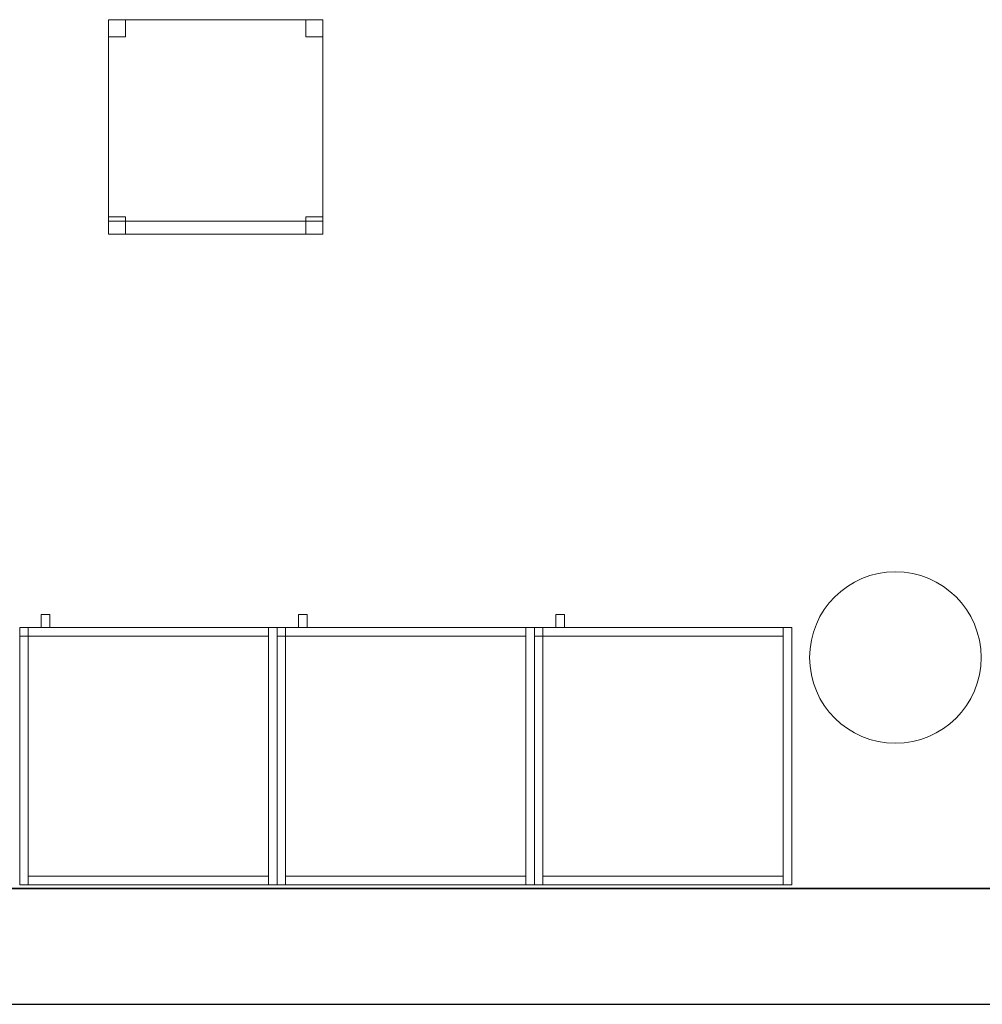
# Model space of a CAD drawing. Header units: metres. Extents: x 397.7 to 427.5, y 12.7 to 28.4.
# Tile 3 of 130: x 403.8 to 406, y 12.8 to 15.1. Entities that reach past the tile are written whole.
import ezdxf

# ---------------------------------------------------------------- set-up
doc = ezdxf.new("R2010")
doc.units = ezdxf.units.M
doc.layers.add('01_SUELOS', color=7, linetype='Continuous', lineweight=25, true_color=0x007f00)
for name, color, linetype, lineweight in [('02_MOBILIARIO', 7, 'Continuous', 18), ('A-COLS-____-MCUT', 7, 'Continuous', 18), ('A-COLS-____-OTLN', 7, 'Continuous', 18), ('A-DETL-____-MBND', 7, 'Continuous', 18), ('A-WALL-____-MCUT', 7, 'Continuous', 25), ('A-WALL-____-OTLN', 7, 'Continuous', 25), ('Mobiliario', 7, 'Continuous', 18)]:
    doc.layers.add(name, color=color, linetype=linetype, lineweight=lineweight)

# ---------------------------------------------------------------- blocks, each defined once
blk = doc.blocks.new('Family - Cadira d_Oficina_P4-153838-07_CLI_AIRE_P4')
at = {"layer": 'A-DETL-____-MBND', "color": 253, "true_color": 0xaaaaaa}
for p, q in [((0, 0.46), (0, 0.5)), ((0, 0.5), (0.04, 0.5)), ((0.04, 0.5), (0, 0.5)), ((0, 0.5), (0, 0.46)), ((0, 0.5), (0.5, 0.5)), ((0, 0), (0, 0.5)), ((0.5, 0.5), (0, 0.5)), ((0, 0.5), (0, 0)), ((0.04, 0.5), (0.04, 0.46)), ((0.04, 0.46), (0.04, 0.5)), ((0.46, 0.46), (0.46, 0.5)), ((0.46, 0.5), (0.5, 0.5)), ((0.5, 0.5), (0.46, 0.5)), ((0.46, 0.5), (0.46, 0.46)), ((0.5, 0.5), (0.5, 0.46)), ((0.5, 0.46), (0.5, 0.5)), ((0.5, 0.5), (0.5, 0)), ((0.5, 0), (0.5, 0.5)), ((0.04, 0.46), (0, 0.46)), ((0, 0.46), (0.04, 0.46)), ((0.5, 0.46), (0.46, 0.46)), ((0.46, 0.46), (0.5, 0.46)), ((0, 0), (0, 0.04)), ((0, 0.04), (0.04, 0.04)), ((0.04, 0.04), (0, 0.04)), ((0, 0.04), (0, 0)), ((0, 0), (0, 0.03)), ((0, 0.03), (0.5, 0.03)), ((0.5, 0.03), (0, 0.03)), ((0, 0.03), (0, 0)), ((0.04, 0.04), (0.04, 0)), ((0.04, 0), (0.04, 0.04)), ((0.46, 0), (0.46, 0.04)), ((0.46, 0.04), (0.5, 0.04)), ((0.5, 0.04), (0.46, 0.04)), ((0.46, 0.04), (0.46, 0)), ((0.5, 0.04), (0.5, 0)), ((0.5, 0), (0.5, 0.04)), ((0.5, 0.03), (0.5, 0)), ((0.5, 0), (0.5, 0.03)), ((0.5, 0), (0, 0)), ((0.04, 0), (0, 0)), ((0, 0), (0.04, 0)), ((0, 0), (0.5, 0)), ((0.5, 0), (0.46, 0)), ((0, 0), (0.5, 0)), ((0.5, 0), (0, 0)), ((0.46, 0), (0.5, 0))]:
    blk.add_line(p, q, dxfattribs=at)
blk = doc.blocks.new('Family - Armai 60x60x60_P4-153860-07_CLI_AIRE_P4')
at = {"layer": 'A-DETL-____-MBND', "color": 253, "true_color": 0xaaaaaa}
for p, q in [((0.05, 0.6), (0.05, 0.63)), ((0.05, 0.63), (0.07, 0.63)), ((0.05, 0.6), (0.05, 0.63)), ((0.07, 0.63), (0.05, 0.63)), ((0.07, 0.63), (0.07, 0.6)), ((0.07, 0.6), (0.07, 0.63)), ((0, 0.6), (0.6, 0.6)), ((0.6, 0.6), (0, 0.6)), ((0, 0), (0, 0.6)), ((0, 0.6), (0, 0)), ((0, 0.6), (0.02, 0.6)), ((0.02, 0.6), (0, 0.6)), ((0, 0), (0, 0.6)), ((0, 0.6), (0, 0)), ((0, 0.58), (0, 0.6)), ((0, 0.6), (0, 0.58)), ((0, 0.6), (0.02, 0.6)), ((0.02, 0.6), (0, 0.6)), ((0, 0.6), (0.6, 0.6)), ((0.6, 0.6), (0, 0.6)), ((0, 0), (0, 0.6)), ((0, 0.6), (0, 0)), ((0.02, 0.58), (0.02, 0.6)), ((0.02, 0.6), (0.58, 0.6)), ((0.02, 0.58), (0.02, 0.6)), ((0.58, 0.6), (0.02, 0.6)), ((0.02, 0.6), (0.02, 0)), ((0.02, 0), (0.02, 0.6)), ((0.02, 0.6), (0.02, 0.58)), ((0.02, 0.6), (0.02, 0.58)), ((0.07, 0.6), (0.05, 0.6)), ((0.05, 0.6), (0.07, 0.6)), ((0.58, 0.6), (0.6, 0.6)), ((0.6, 0.6), (0.58, 0.6)), ((0.58, 0), (0.58, 0.6)), ((0.58, 0.6), (0.58, 0)), ((0.58, 0.6), (0.58, 0.58)), ((0.58, 0.58), (0.58, 0.6)), ((0.6, 0.6), (0.6, 0)), ((0.6, 0), (0.6, 0.6)), ((0.6, 0.6), (0.6, 0)), ((0.6, 0), (0.6, 0.6)), ((0.6, 0.6), (0.6, 0)), ((0.6, 0), (0.6, 0.6)), ((0.02, 0.58), (0, 0.58)), ((0, 0.58), (0.02, 0.58)), ((0.58, 0.58), (0.02, 0.58)), ((0.02, 0.58), (0.58, 0.58)), ((0.6, 0), (0, 0)), ((0, 0), (0.6, 0)), ((0.02, 0), (0, 0)), ((0.02, 0), (0, 0)), ((0.6, 0), (0, 0)), ((0, 0), (0.6, 0)), ((0.02, 0), (0.02, 0.02)), ((0.02, 0.02), (0.58, 0.02)), ((0.02, 0), (0.02, 0.02)), ((0.58, 0.02), (0.02, 0.02)), ((0.58, 0), (0.02, 0)), ((0.02, 0), (0.58, 0)), ((0.58, 0.02), (0.58, 0)), ((0.58, 0), (0.58, 0.02)), ((0.6, 0), (0.58, 0)), ((0.6, 0), (0.58, 0))]:
    blk.add_line(p, q, dxfattribs=at)
blk = doc.blocks.new('Family - Armai 60x60x60_P4-153882-07_CLI_AIRE_P4')
at = {"layer": '02_MOBILIARIO', "color": 253, "true_color": 0xaaaaaa}
for p, q in [((0, 0.6), (0.6, 0.6)), ((0.6, 0.6), (0, 0.6)), ((0, 0), (0, 0.6)), ((0, 0.6), (0, 0)), ((0.02, 0.6), (0, 0.6)), ((0, 0), (0, 0.6)), ((0, 0.6), (0, 0.58)), ((0, 0.6), (0.02, 0.6)), ((0.02, 0.6), (0.02, 0)), ((0.02, 0.6), (0.02, 0.58)), ((0.02, 0.58), (0.02, 0.6)), ((0.02, 0.6), (0.58, 0.6)), ((0.58, 0.58), (0.58, 0.6)), ((0.6, 0.6), (0.58, 0.6)), ((0.58, 0), (0.58, 0.6)), ((0.6, 0.6), (0.6, 0)), ((0.6, 0), (0.6, 0.6)), ((0.6, 0.6), (0.6, 0)), ((0.02, 0.58), (0, 0.58)), ((0.58, 0.58), (0.02, 0.58)), ((0.6, 0), (0, 0)), ((0, 0), (0.6, 0)), ((0.02, 0), (0, 0)), ((0.02, 0), (0.02, 0.02)), ((0.02, 0.02), (0.58, 0.02)), ((0.58, 0), (0.02, 0)), ((0.58, 0), (0.58, 0.02)), ((0.6, 0), (0.58, 0))]:
    blk.add_line(p, q, dxfattribs=at)
at = {"layer": 'Mobiliario', "color": 253, "true_color": 0xaaaaaa}
for p, q in [((0.02, 0.6), (0, 0.6)), ((0, 0.6), (0, 0)), ((0, 0.6), (0, 0.58)), ((0.02, 0.6), (0, 0.6)), ((0.02, 0), (0.02, 0.6)), ((0.02, 0.58), (0.02, 0.6)), ((0.58, 0.6), (0.02, 0.6)), ((0.02, 0.6), (0.02, 0.58)), ((0.58, 0.58), (0.58, 0.6)), ((0.6, 0.6), (0.58, 0.6)), ((0.58, 0.6), (0.58, 0)), ((0.6, 0), (0.6, 0.6)), ((0, 0.58), (0.02, 0.58)), ((0.02, 0.58), (0.58, 0.58)), ((0, 0), (0.02, 0)), ((0.58, 0.02), (0.02, 0.02)), ((0.02, 0.02), (0.02, 0)), ((0.02, 0), (0.58, 0)), ((0.58, 0), (0.58, 0.02)), ((0.58, 0), (0.6, 0))]:
    blk.add_line(p, q, dxfattribs=at)
blk = doc.blocks.new('Family - Armai 60x60x60_P4-154049-07_CLI_AIRE_P4')
at = {"layer": '02_MOBILIARIO', "color": 253, "true_color": 0xaaaaaa}
for p, q in [((0, 0.6), (0, 0.58)), ((0, 0.6), (0.02, 0.6)), ((0.02, 0.6), (0, 0.6)), ((0, 0), (0, 0.6)), ((0, 0.6), (0.6, 0.6)), ((0.6, 0.6), (0, 0.6)), ((0, 0), (0, 0.6)), ((0, 0.6), (0, 0)), ((0.02, 0.58), (0.02, 0.6)), ((0.02, 0.6), (0.58, 0.6)), ((0.02, 0.6), (0.02, 0.58)), ((0.02, 0.6), (0.02, 0)), ((0.6, 0.6), (0.58, 0.6)), ((0.58, 0), (0.58, 0.6)), ((0.58, 0.58), (0.58, 0.6)), ((0.6, 0.6), (0.6, 0)), ((0.6, 0.6), (0.6, 0)), ((0.6, 0), (0.6, 0.6)), ((0.02, 0.58), (0, 0.58)), ((0.58, 0.58), (0.02, 0.58)), ((0.02, 0), (0, 0)), ((0.6, 0), (0, 0)), ((0, 0), (0.6, 0)), ((0.02, 0), (0.02, 0.02)), ((0.02, 0.02), (0.58, 0.02)), ((0.58, 0), (0.02, 0)), ((0.58, 0), (0.58, 0.02)), ((0.6, 0), (0.58, 0))]:
    blk.add_line(p, q, dxfattribs=at)
at = {"layer": 'Mobiliario', "color": 253, "true_color": 0xaaaaaa}
for p, q in [((0, 0.6), (0, 0.58)), ((0.02, 0.6), (0, 0.6)), ((0.02, 0.6), (0, 0.6)), ((0, 0.6), (0, 0)), ((0.58, 0.6), (0.02, 0.6)), ((0.02, 0.6), (0.02, 0.58)), ((0.02, 0.58), (0.02, 0.6)), ((0.02, 0), (0.02, 0.6)), ((0.6, 0.6), (0.58, 0.6)), ((0.58, 0.6), (0.58, 0)), ((0.58, 0.58), (0.58, 0.6)), ((0.6, 0), (0.6, 0.6)), ((0, 0.58), (0.02, 0.58)), ((0.02, 0.58), (0.58, 0.58)), ((0, 0), (0.02, 0)), ((0.58, 0.02), (0.02, 0.02)), ((0.02, 0.02), (0.02, 0)), ((0.02, 0), (0.58, 0)), ((0.58, 0), (0.58, 0.02)), ((0.58, 0), (0.6, 0))]:
    blk.add_line(p, q, dxfattribs=at)
blk = doc.blocks.new('Family - Armai 60x60x60_P4-154076-07_CLI_AIRE_P4')
at = {"layer": 'A-DETL-____-MBND', "color": 253, "true_color": 0xaaaaaa}
for p, q in [((0.05, 0.6), (0.05, 0.63)), ((0.05, 0.63), (0.07, 0.63)), ((0.05, 0.6), (0.05, 0.63)), ((0.07, 0.63), (0.05, 0.63)), ((0.07, 0.63), (0.07, 0.6)), ((0.07, 0.6), (0.07, 0.63)), ((0, 0.6), (0.02, 0.6)), ((0.02, 0.6), (0, 0.6)), ((0, 0), (0, 0.6)), ((0, 0.6), (0, 0)), ((0, 0.58), (0, 0.6)), ((0, 0.6), (0, 0.58)), ((0, 0.6), (0.02, 0.6)), ((0.02, 0.6), (0, 0.6)), ((0, 0.6), (0.6, 0.6)), ((0.6, 0.6), (0, 0.6)), ((0, 0), (0, 0.6)), ((0, 0.6), (0, 0)), ((0, 0.6), (0.6, 0.6)), ((0.6, 0.6), (0, 0.6)), ((0, 0), (0, 0.6)), ((0, 0.6), (0, 0)), ((0.02, 0.6), (0.02, 0)), ((0.02, 0), (0.02, 0.6)), ((0.02, 0.6), (0.02, 0.58)), ((0.02, 0.6), (0.02, 0.58)), ((0.02, 0.58), (0.02, 0.6)), ((0.02, 0.6), (0.58, 0.6)), ((0.02, 0.58), (0.02, 0.6)), ((0.58, 0.6), (0.02, 0.6)), ((0.07, 0.6), (0.05, 0.6)), ((0.05, 0.6), (0.07, 0.6)), ((0.58, 0.6), (0.58, 0.58)), ((0.58, 0.58), (0.58, 0.6)), ((0.58, 0.6), (0.6, 0.6)), ((0.6, 0.6), (0.58, 0.6)), ((0.58, 0), (0.58, 0.6)), ((0.58, 0.6), (0.58, 0)), ((0.6, 0.6), (0.6, 0)), ((0.6, 0), (0.6, 0.6)), ((0.6, 0.6), (0.6, 0)), ((0.6, 0), (0.6, 0.6)), ((0.6, 0.6), (0.6, 0)), ((0.6, 0), (0.6, 0.6)), ((0.02, 0.58), (0, 0.58)), ((0, 0.58), (0.02, 0.58)), ((0.58, 0.58), (0.02, 0.58)), ((0.02, 0.58), (0.58, 0.58)), ((0.02, 0), (0, 0)), ((0.02, 0), (0, 0)), ((0.6, 0), (0, 0)), ((0, 0), (0.6, 0)), ((0.6, 0), (0, 0)), ((0, 0), (0.6, 0)), ((0.02, 0), (0.02, 0.02)), ((0.02, 0.02), (0.58, 0.02)), ((0.02, 0), (0.02, 0.02)), ((0.58, 0.02), (0.02, 0.02)), ((0.58, 0), (0.02, 0)), ((0.02, 0), (0.58, 0)), ((0.58, 0.02), (0.58, 0)), ((0.58, 0), (0.58, 0.02)), ((0.6, 0), (0.58, 0)), ((0.6, 0), (0.58, 0))]:
    blk.add_line(p, q, dxfattribs=at)
blk = doc.blocks.new('Family - Armai 60x60x60_P4-154172-07_CLI_AIRE_P4')
at = {"layer": 'A-DETL-____-MBND', "color": 253, "true_color": 0xaaaaaa}
for p, q in [((0.05, 0.6), (0.05, 0.63)), ((0.05, 0.63), (0.07, 0.63)), ((0.05, 0.6), (0.05, 0.63)), ((0.07, 0.63), (0.05, 0.63)), ((0.07, 0.63), (0.07, 0.6)), ((0.07, 0.6), (0.07, 0.63)), ((0, 0.58), (0, 0.6)), ((0, 0.6), (0, 0.58)), ((0, 0.6), (0.02, 0.6)), ((0.02, 0.6), (0, 0.6)), ((0, 0.6), (0.6, 0.6)), ((0.6, 0.6), (0, 0.6)), ((0, 0), (0, 0.6)), ((0, 0.6), (0, 0)), ((0, 0.6), (0.02, 0.6)), ((0.02, 0.6), (0, 0.6)), ((0, 0), (0, 0.6)), ((0, 0.6), (0, 0)), ((0, 0.6), (0.6, 0.6)), ((0.6, 0.6), (0, 0.6)), ((0, 0), (0, 0.6)), ((0, 0.6), (0, 0)), ((0.02, 0.58), (0.02, 0.6)), ((0.02, 0.6), (0.58, 0.6)), ((0.02, 0.58), (0.02, 0.6)), ((0.58, 0.6), (0.02, 0.6)), ((0.02, 0.6), (0.02, 0.58)), ((0.02, 0.6), (0.02, 0.58)), ((0.02, 0.6), (0.02, 0)), ((0.02, 0), (0.02, 0.6)), ((0.07, 0.6), (0.05, 0.6)), ((0.05, 0.6), (0.07, 0.6)), ((0.58, 0.6), (0.58, 0.58)), ((0.58, 0.58), (0.58, 0.6)), ((0.58, 0.6), (0.6, 0.6)), ((0.6, 0.6), (0.58, 0.6)), ((0.58, 0), (0.58, 0.6)), ((0.58, 0.6), (0.58, 0)), ((0.6, 0.6), (0.6, 0)), ((0.6, 0), (0.6, 0.6)), ((0.6, 0.6), (0.6, 0)), ((0.6, 0), (0.6, 0.6)), ((0.6, 0.6), (0.6, 0)), ((0.6, 0), (0.6, 0.6)), ((0.02, 0.58), (0, 0.58)), ((0, 0.58), (0.02, 0.58)), ((0.58, 0.58), (0.02, 0.58)), ((0.02, 0.58), (0.58, 0.58)), ((0.6, 0), (0, 0)), ((0, 0), (0.6, 0)), ((0.02, 0), (0, 0)), ((0.02, 0), (0, 0)), ((0.6, 0), (0, 0)), ((0, 0), (0.6, 0)), ((0.02, 0), (0.02, 0.02)), ((0.02, 0.02), (0.58, 0.02)), ((0.02, 0), (0.02, 0.02)), ((0.58, 0.02), (0.02, 0.02)), ((0.58, 0), (0.02, 0)), ((0.02, 0), (0.58, 0)), ((0.58, 0.02), (0.58, 0)), ((0.58, 0), (0.58, 0.02)), ((0.6, 0), (0.58, 0)), ((0.6, 0), (0.58, 0))]:
    blk.add_line(p, q, dxfattribs=at)
blk = doc.blocks.new('Family - Mur P4-154190-07_CLI_AIRE_P4')
at = {"layer": 'A-WALL-____-MCUT', "color": 253, "true_color": 0xaaaaaa}
for p, q in [((25.4717, 0.27), (0.0535, 0.27)), ((0, 0), (25.4157, 0))]:
    blk.add_line(p, q, dxfattribs=at)
at = {"layer": 'A-WALL-____-OTLN', "color": 253, "true_color": 0xaaaaaa}
for p, q in [((25.4717, 0.27), (0.0535, 0.27)), ((0, 0), (25.4157, 0))]:
    blk.add_line(p, q, dxfattribs=at)
at = {"layer": 'A-WALL-____-OTLN', "color": 253, "lineweight": 18, "true_color": 0xaaaaaa}
blk.add_line((0, 0), (25.4157, 0), dxfattribs=at)
blk = doc.blocks.new('Family - Pilar P4-154194-07_CLI_AIRE_P4')
at = {"layer": 'A-COLS-____-MCUT', "color": 253, "true_color": 0xaaaaaa}
for start, end in [(360, 180), (180, 360)]:
    blk.add_arc((0.2, 0.2), 0.2, start, end, dxfattribs=at)
at = {"layer": 'A-COLS-____-OTLN', "color": 253, "true_color": 0xaaaaaa}
for start, end in [(360, 180), (180, 360)]:
    blk.add_arc((0.2, 0.2), 0.2, start, end, dxfattribs=at)
blk = doc.blocks.new('Family - Armai 60x60x60_P4-154202-07_CLI_AIRE_P4')
at = {"layer": '02_MOBILIARIO', "color": 253, "true_color": 0xaaaaaa}
for p, q in [((0.02, 0.6), (0, 0.6)), ((0, 0), (0, 0.6)), ((0, 0.6), (0.6, 0.6)), ((0.6, 0.6), (0, 0.6)), ((0, 0), (0, 0.6)), ((0, 0.6), (0, 0)), ((0, 0.6), (0, 0.58)), ((0, 0.6), (0.02, 0.6)), ((0.02, 0.6), (0.02, 0)), ((0.02, 0.6), (0.02, 0.58)), ((0.02, 0.58), (0.02, 0.6)), ((0.02, 0.6), (0.58, 0.6)), ((0.58, 0.58), (0.58, 0.6)), ((0.6, 0.6), (0.58, 0.6)), ((0.58, 0), (0.58, 0.6)), ((0.6, 0.6), (0.6, 0)), ((0.6, 0), (0.6, 0.6)), ((0.6, 0.6), (0.6, 0)), ((0.02, 0.58), (0, 0.58)), ((0.58, 0.58), (0.02, 0.58)), ((0.02, 0), (0, 0)), ((0.6, 0), (0, 0)), ((0, 0), (0.6, 0)), ((0.02, 0), (0.02, 0.02)), ((0.02, 0.02), (0.58, 0.02)), ((0.58, 0), (0.02, 0)), ((0.58, 0), (0.58, 0.02)), ((0.6, 0), (0.58, 0))]:
    blk.add_line(p, q, dxfattribs=at)
at = {"layer": 'Mobiliario', "color": 253, "true_color": 0xaaaaaa}
for p, q in [((0.02, 0.6), (0, 0.6)), ((0, 0.6), (0, 0)), ((0, 0.6), (0, 0.58)), ((0.02, 0.6), (0, 0.6)), ((0.02, 0), (0.02, 0.6)), ((0.02, 0.58), (0.02, 0.6)), ((0.58, 0.6), (0.02, 0.6)), ((0.02, 0.6), (0.02, 0.58)), ((0.58, 0.58), (0.58, 0.6)), ((0.6, 0.6), (0.58, 0.6)), ((0.58, 0.6), (0.58, 0)), ((0.6, 0), (0.6, 0.6)), ((0, 0.58), (0.02, 0.58)), ((0.02, 0.58), (0.58, 0.58)), ((0, 0), (0.02, 0)), ((0.58, 0.02), (0.02, 0.02)), ((0.02, 0.02), (0.02, 0)), ((0.02, 0), (0.58, 0)), ((0.58, 0), (0.58, 0.02)), ((0.58, 0), (0.6, 0))]:
    blk.add_line(p, q, dxfattribs=at)
blk = doc.blocks.new('Family - Armai 60x60x60_P4-154280-07_CLI_AIRE_P4')
at = {"layer": 'A-DETL-____-MBND', "color": 253, "true_color": 0xaaaaaa}
for p, q in [((0.05, 0.6), (0.05, 0.63)), ((0.05, 0.63), (0.07, 0.63)), ((0.05, 0.6), (0.05, 0.63)), ((0.07, 0.63), (0.05, 0.63)), ((0.07, 0.63), (0.07, 0.6)), ((0.07, 0.6), (0.07, 0.63)), ((0, 0.6), (0.6, 0.6)), ((0.6, 0.6), (0, 0.6)), ((0, 0), (0, 0.6)), ((0, 0.6), (0, 0)), ((0, 0.6), (0.02, 0.6)), ((0.02, 0.6), (0, 0.6)), ((0, 0), (0, 0.6)), ((0, 0.6), (0, 0)), ((0, 0.58), (0, 0.6)), ((0, 0.6), (0, 0.58)), ((0, 0.6), (0.02, 0.6)), ((0.02, 0.6), (0, 0.6)), ((0, 0.6), (0.6, 0.6)), ((0.6, 0.6), (0, 0.6)), ((0, 0), (0, 0.6)), ((0, 0.6), (0, 0)), ((0.02, 0.6), (0.02, 0)), ((0.02, 0), (0.02, 0.6)), ((0.02, 0.6), (0.02, 0.58)), ((0.02, 0.6), (0.02, 0.58)), ((0.02, 0.58), (0.02, 0.6)), ((0.02, 0.6), (0.58, 0.6)), ((0.02, 0.58), (0.02, 0.6)), ((0.58, 0.6), (0.02, 0.6)), ((0.07, 0.6), (0.05, 0.6)), ((0.05, 0.6), (0.07, 0.6)), ((0.58, 0.6), (0.6, 0.6)), ((0.6, 0.6), (0.58, 0.6)), ((0.58, 0), (0.58, 0.6)), ((0.58, 0.6), (0.58, 0)), ((0.58, 0.6), (0.58, 0.58)), ((0.58, 0.58), (0.58, 0.6)), ((0.6, 0.6), (0.6, 0)), ((0.6, 0), (0.6, 0.6)), ((0.6, 0.6), (0.6, 0)), ((0.6, 0), (0.6, 0.6)), ((0.6, 0.6), (0.6, 0)), ((0.6, 0), (0.6, 0.6)), ((0.02, 0.58), (0, 0.58)), ((0, 0.58), (0.02, 0.58)), ((0.58, 0.58), (0.02, 0.58)), ((0.02, 0.58), (0.58, 0.58)), ((0.6, 0), (0, 0)), ((0, 0), (0.6, 0)), ((0.02, 0), (0, 0)), ((0.02, 0), (0, 0)), ((0.6, 0), (0, 0)), ((0, 0), (0.6, 0)), ((0.02, 0), (0.02, 0.02)), ((0.02, 0.02), (0.58, 0.02)), ((0.02, 0), (0.02, 0.02)), ((0.58, 0.02), (0.02, 0.02)), ((0.58, 0), (0.02, 0)), ((0.02, 0), (0.58, 0)), ((0.58, 0.02), (0.58, 0)), ((0.58, 0), (0.58, 0.02)), ((0.6, 0), (0.58, 0)), ((0.6, 0), (0.58, 0))]:
    blk.add_line(p, q, dxfattribs=at)
blk = doc.blocks.new('Family - Armai 60x60x60_P4-154371-07_CLI_AIRE_P4')
at = {"layer": 'A-DETL-____-MBND', "color": 253, "true_color": 0xaaaaaa}
for p, q in [((0.05, 0.6), (0.05, 0.63)), ((0.05, 0.63), (0.07, 0.63)), ((0.05, 0.6), (0.05, 0.63)), ((0.07, 0.63), (0.05, 0.63)), ((0.07, 0.63), (0.07, 0.6)), ((0.07, 0.6), (0.07, 0.63)), ((0, 0.6), (0.6, 0.6)), ((0.6, 0.6), (0, 0.6)), ((0, 0), (0, 0.6)), ((0, 0.6), (0, 0)), ((0, 0.58), (0, 0.6)), ((0, 0.6), (0, 0.58)), ((0, 0.6), (0.02, 0.6)), ((0.02, 0.6), (0, 0.6)), ((0, 0.6), (0.02, 0.6)), ((0.02, 0.6), (0, 0.6)), ((0, 0), (0, 0.6)), ((0, 0.6), (0, 0)), ((0, 0.6), (0.6, 0.6)), ((0.6, 0.6), (0, 0.6)), ((0, 0), (0, 0.6)), ((0, 0.6), (0, 0)), ((0.02, 0.58), (0.02, 0.6)), ((0.02, 0.6), (0.58, 0.6)), ((0.02, 0.58), (0.02, 0.6)), ((0.58, 0.6), (0.02, 0.6)), ((0.02, 0.6), (0.02, 0.58)), ((0.02, 0.6), (0.02, 0.58)), ((0.02, 0.6), (0.02, 0)), ((0.02, 0), (0.02, 0.6)), ((0.07, 0.6), (0.05, 0.6)), ((0.05, 0.6), (0.07, 0.6)), ((0.58, 0.6), (0.58, 0.58)), ((0.58, 0.58), (0.58, 0.6)), ((0.58, 0.6), (0.6, 0.6)), ((0.6, 0.6), (0.58, 0.6)), ((0.58, 0), (0.58, 0.6)), ((0.58, 0.6), (0.58, 0)), ((0.6, 0.6), (0.6, 0)), ((0.6, 0), (0.6, 0.6)), ((0.6, 0.6), (0.6, 0)), ((0.6, 0), (0.6, 0.6)), ((0.6, 0.6), (0.6, 0)), ((0.6, 0), (0.6, 0.6)), ((0.02, 0.58), (0, 0.58)), ((0, 0.58), (0.02, 0.58)), ((0.58, 0.58), (0.02, 0.58)), ((0.02, 0.58), (0.58, 0.58)), ((0.6, 0), (0, 0)), ((0, 0), (0.6, 0)), ((0.02, 0), (0, 0)), ((0.02, 0), (0, 0)), ((0.6, 0), (0, 0)), ((0, 0), (0.6, 0)), ((0.02, 0), (0.02, 0.02)), ((0.02, 0.02), (0.58, 0.02)), ((0.02, 0), (0.02, 0.02)), ((0.58, 0.02), (0.02, 0.02)), ((0.58, 0), (0.02, 0)), ((0.02, 0), (0.58, 0)), ((0.58, 0.02), (0.58, 0)), ((0.58, 0), (0.58, 0.02)), ((0.6, 0), (0.58, 0)), ((0.6, 0), (0.58, 0))]:
    blk.add_line(p, q, dxfattribs=at)
blk = doc.blocks.new('Family - Armai 60x60x60_P4-154478-07_CLI_AIRE_P4')
at = {"layer": 'A-DETL-____-MBND', "color": 253, "true_color": 0xaaaaaa}
for p, q in [((0.05, 0.6), (0.05, 0.63)), ((0.05, 0.63), (0.07, 0.63)), ((0.05, 0.6), (0.05, 0.63)), ((0.07, 0.63), (0.05, 0.63)), ((0.07, 0.63), (0.07, 0.6)), ((0.07, 0.6), (0.07, 0.63)), ((0, 0.6), (0.02, 0.6)), ((0.02, 0.6), (0, 0.6)), ((0, 0), (0, 0.6)), ((0, 0.6), (0, 0)), ((0, 0.58), (0, 0.6)), ((0, 0.6), (0, 0.58)), ((0, 0.6), (0.02, 0.6)), ((0.02, 0.6), (0, 0.6)), ((0, 0.6), (0.6, 0.6)), ((0.6, 0.6), (0, 0.6)), ((0, 0), (0, 0.6)), ((0, 0.6), (0, 0)), ((0, 0.6), (0.6, 0.6)), ((0.6, 0.6), (0, 0.6)), ((0, 0), (0, 0.6)), ((0, 0.6), (0, 0)), ((0.02, 0.6), (0.02, 0)), ((0.02, 0), (0.02, 0.6)), ((0.02, 0.58), (0.02, 0.6)), ((0.02, 0.6), (0.58, 0.6)), ((0.02, 0.58), (0.02, 0.6)), ((0.58, 0.6), (0.02, 0.6)), ((0.02, 0.6), (0.02, 0.58)), ((0.02, 0.6), (0.02, 0.58)), ((0.07, 0.6), (0.05, 0.6)), ((0.05, 0.6), (0.07, 0.6)), ((0.58, 0.6), (0.6, 0.6)), ((0.6, 0.6), (0.58, 0.6)), ((0.58, 0), (0.58, 0.6)), ((0.58, 0.6), (0.58, 0)), ((0.58, 0.6), (0.58, 0.58)), ((0.58, 0.58), (0.58, 0.6)), ((0.6, 0.6), (0.6, 0)), ((0.6, 0), (0.6, 0.6)), ((0.6, 0.6), (0.6, 0)), ((0.6, 0), (0.6, 0.6)), ((0.6, 0.6), (0.6, 0)), ((0.6, 0), (0.6, 0.6)), ((0.02, 0.58), (0, 0.58)), ((0, 0.58), (0.02, 0.58)), ((0.58, 0.58), (0.02, 0.58)), ((0.02, 0.58), (0.58, 0.58)), ((0.02, 0), (0, 0)), ((0.02, 0), (0, 0)), ((0.6, 0), (0, 0)), ((0, 0), (0.6, 0)), ((0.6, 0), (0, 0)), ((0, 0), (0.6, 0)), ((0.02, 0), (0.02, 0.02)), ((0.02, 0.02), (0.58, 0.02)), ((0.02, 0), (0.02, 0.02)), ((0.58, 0.02), (0.02, 0.02)), ((0.58, 0), (0.02, 0)), ((0.02, 0), (0.58, 0)), ((0.58, 0.02), (0.58, 0)), ((0.58, 0), (0.58, 0.02)), ((0.6, 0), (0.58, 0)), ((0.6, 0), (0.58, 0))]:
    blk.add_line(p, q, dxfattribs=at)
blk = doc.blocks.new('Family - LONDR55-XX_ZZ-ARQ-CAA-M3D-Londres55-154484-07_CLI_AIRE_P4')
at = {"layer": '01_SUELOS', "color": 9, "true_color": 0xaad4aa}
for p, q in [((0, 0), (25.4182, 0)), ((25.4182, 0), (0, 0))]:
    blk.add_line(p, q, dxfattribs=at)
blk = doc.blocks.new('LONDR55-XX_ZZ-ARQ-CAA-M3D-Londres55_ifc-1-07_CLI_AIRE_P4')
at = {"layer": '01_SUELOS', "color": 253, "lineweight": 18, "true_color": 0xaaaaaa}
blk.add_blockref('Family - LONDR55-XX_ZZ-ARQ-CAA-M3D-Londres55-154484-07_CLI_AIRE_P4', (398.2952, 13.1106), dxfattribs=at)
at = {"layer": '02_MOBILIARIO', "color": 253, "lineweight": 18, "true_color": 0xaaaaaa}
for name, p in [('Family - Cadira d_Oficina_P4-153838-07_CLI_AIRE_P4', (404.0023, 14.6372)), ('Family - Armai 60x60x60_P4-154371-07_CLI_AIRE_P4', (403.7953, 13.1195)), ('Family - Armai 60x60x60_P4-154478-07_CLI_AIRE_P4', (403.7953, 13.1195)), ('Family - Armai 60x60x60_P4-154076-07_CLI_AIRE_P4', (404.3953, 13.1195)), ('Family - Armai 60x60x60_P4-154172-07_CLI_AIRE_P4', (404.3953, 13.1195)), ('Family - Armai 60x60x60_P4-153860-07_CLI_AIRE_P4', (404.9953, 13.1195)), ('Family - Armai 60x60x60_P4-154280-07_CLI_AIRE_P4', (404.9953, 13.1195)), ('Family - Armai 60x60x60_P4-154202-07_CLI_AIRE_P4', (403.7953, 13.1195)), ('Family - Armai 60x60x60_P4-154049-07_CLI_AIRE_P4', (404.3953, 13.1195)), ('Family - Armai 60x60x60_P4-153882-07_CLI_AIRE_P4', (404.9953, 13.1195))]:
    blk.add_blockref(name, p, dxfattribs=at)
at = {"layer": 'A-COLS-____-OTLN', "color": 253, "lineweight": 18, "true_color": 0xaaaaaa}
blk.add_blockref('Family - Pilar P4-154194-07_CLI_AIRE_P4', (405.637, 13.4495), dxfattribs=at)
at = {"layer": 'A-WALL-____-OTLN', "color": 253, "lineweight": 18, "true_color": 0xaaaaaa}
blk.add_blockref('Family - Mur P4-154190-07_CLI_AIRE_P4', (398.2417, 12.8406), dxfattribs=at)

msp = doc.modelspace()

# ---------------------------------------------------------------- block references
at = {"lineweight": 5}
msp.add_blockref('LONDR55-XX_ZZ-ARQ-CAA-M3D-Londres55_ifc-1-07_CLI_AIRE_P4', (0, 0), dxfattribs=at)

doc.saveas('drawing.dxf')
